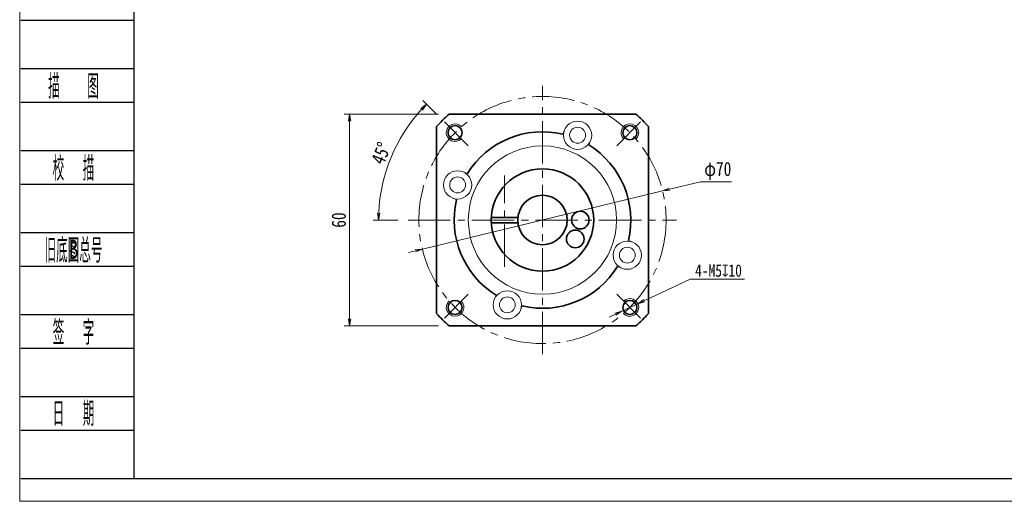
# Model space of a CAD drawing. Header units: millimetres. Extents: x -2 to 561, y 10 to 394.
# Tile 1 of 9: x 1 to 280, y 10 to 146. Entities that reach past the tile are written whole.
import ezdxf
from ezdxf.enums import TextEntityAlignment as Align

# ---------------------------------------------------------------- set-up
doc = ezdxf.new("R2010")
doc.units = ezdxf.units.MM
doc.linetypes.add('点画线', pattern=[18, 12, -2, 2, -2])
doc.layers.add('2细线层', color=4, linetype='Continuous')
doc.layers.add('6文字层', color=3, linetype='Continuous')
for name, color, linetype, lineweight in [('EB0_1', 7, 'Continuous', 35), ('中心线层', 1, '点画线', 18), ('图框_外框线', 7, 'Continuous', 18), ('尺寸线层', 3, 'Continuous', 18), ('粗实线层', 7, 'Continuous', 35), ('细实线层', 7, 'Continuous', 18)]:
    doc.layers.add(name, color=color, linetype=linetype, lineweight=lineweight)
doc.styles.add('PC_TEXTSTYLE', font='ISOCP.SHX', dxfattribs={"width": 0.707, "bigfont": 'GBCBIG.SHX'})
doc.styles.get("Standard").update_dxf_attribs({"font": 'SimSun.ttf'})
doc.styles.add('宋体', font='SimSun.ttf', dxfattribs={"width": 0.8})
doc.dimstyles.new('A水平标注$0', dxfattribs={"dimtxt": 3.5, "dimasz": 2, "dimexe": 1.5, "dimexo": 3, "dimgap": 1.1, "dimtad": 1, "dimtoh": 1, "dimdec": 4, "dimdsep": 46, "dimtxsty": '宋体', "dimblk": 'OPEN', "dimcen": 3, "dimclrd": 3, "dimclre": 3, "dimclrt": 6, "dimadec": 0, "dimazin": 0, "dimtm": 1e-09, "dimtfac": 1, "dimtdec": 4, "dimtix": 1, "dimtmove": 0, "dimatfit": 3, "dimldrblk": 'OPEN', "dimfxl": 0, "dimlwd": 13, "dimlwe": 13, "dimarcsym": 0})
doc.dimstyles.new('D直径标注φ25', dxfattribs={"dimtxt": 3.5, "dimasz": 2, "dimexe": 1, "dimexo": 3, "dimtad": 1, "dimtoh": 1, "dimdec": 1, "dimdsep": 46, "dimtxsty": '宋体', "dimblk": 'OPEN', "dimcen": 3, "dimclrd": 3, "dimclre": 3, "dimclrt": 130, "dimadec": 0, "dimazin": 0, "dimtm": 1e-09, "dimtfac": 1, "dimtdec": 1, "dimtmove": 0, "dimatfit": 0, "dimldrblk": 'OPEN', "dimfxl": 0, "dimlwd": 13, "dimlwe": 13, "dimarcsym": 0})
doc.dimstyles.new('螺孔(M8-7H)', dxfattribs={"dimtxt": 3.5, "dimasz": 2, "dimexe": 1.25, "dimexo": 3, "dimtad": 1, "dimtoh": 1, "dimdec": 4, "dimdsep": 46, "dimtxsty": '宋体', "dimblk": 'OPEN', "dimcen": 3, "dimclrd": 3, "dimclre": 3, "dimclrt": 2, "dimadec": 0, "dimazin": 0, "dimtm": 1e-09, "dimtfac": 1, "dimtdec": 4, "dimtmove": 0, "dimatfit": 3, "dimldrblk": 'OPEN', "dimfxl": 0, "dimlwd": 9, "dimlwe": 9, "dimarcsym": 0})

# ---------------------------------------------------------------- blocks, each defined once
blk = doc.blocks.new('_Open')
at = {"color": 0, "linetype": 'ByBlock', "lineweight": -2}
for p, q in [((-1, 0.17), (0, 0)), ((-1, -0.17), (0, 0)), ((0, 0), (-1, 0))]:
    blk.add_line(p, q, dxfattribs=at)
blk = doc.blocks.new('*D32')
at = {"layer": 'Defpoints', "color": 0, "transparency": 16777216}
for p in [(122.44, 119.6), (94.27, 59.6), (122.44, 59.6)]:
    blk.add_point(p, dxfattribs=at)
at = {"layer": '尺寸线层', "color": 3, "lineweight": 13, "transparency": 16777216}
for p, q in [((119.44, 119.6), (92.77, 119.6)), ((94.27, 117.6), (94.27, 61.6)), ((119.44, 59.6), (92.77, 59.6))]:
    blk.add_line(p, q, dxfattribs=at)
at = {"layer": '尺寸线层', "color": 3, "lineweight": 13, "transparency": 16777216, "xscale": 2, "yscale": 2, "zscale": 2}
for p, rotation in [((94.27, 119.6), 89.99999999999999), ((94.27, 59.6), 270)]:
    blk.add_blockref('_Open', p, dxfattribs=dict(at, rotation=rotation))
at = {"layer": '尺寸线层', "color": 6, "transparency": 16777216, "insert": (91.22, 89.6), "char_height": 4, "attachment_point": 5, "rotation": 90, "style": '宋体', "bg_fill": 3, "box_fill_scale": 1.1, "bg_fill_color": 257, "bg_fill_transparency": 0}
blk.add_mtext('60', dxfattribs=at)
blk = doc.blocks.new('*D33')
at = {"layer": 'Defpoints', "color": 0, "transparency": 16777216}
for p in [(121.12, 117.38), (127.85, 110.64), (110.89, 89.6), (186.89, 89.6)]:
    blk.add_point(p, dxfattribs=at)
at = {"layer": '尺寸线层', "color": 3, "lineweight": 13, "transparency": 16777216}
for p, q in [((118.99, 119.5), (115.01, 123.49)), ((107.89, 89.6), (100.97, 89.6))]:
    blk.add_line(p, q, dxfattribs=at)
blk.add_arc((148.89, 89.6), 46.42, 137.4688, 177.5312, dxfattribs=at)
at = {"layer": '尺寸线层', "color": 3, "lineweight": 13, "transparency": 16777216, "xscale": 2, "yscale": 2, "zscale": 2}
for p, rotation in [((116.07, 122.43), 46.23442076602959), ((102.47, 89.6), 268.7655792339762)]:
    blk.add_blockref('_Open', p, dxfattribs=dict(at, rotation=rotation))
at = {"layer": '尺寸线层', "color": 6, "transparency": 16777216, "insert": (103.21, 108.53), "char_height": 4, "attachment_point": 5, "rotation": 67.5, "style": '宋体', "bg_fill": 3, "box_fill_scale": 1.1, "bg_fill_color": 257, "bg_fill_transparency": 0}
blk.add_mtext('45%%d', dxfattribs=at)
at = {"layer": 'Defpoints', "color": 0, "transparency": 16777216}
blk.add_point((106.01, 107.37), dxfattribs=at)
blk = doc.blocks.new('*D34')
at = {"layer": 'Defpoints', "color": 0, "transparency": 16777216}
for p in [(182.91, 97.84), (114.88, 81.36)]:
    blk.add_point(p, dxfattribs=at)
at = {"layer": '尺寸线层', "color": 3, "lineweight": 13, "transparency": 16777216}
for p, q in [((193.64, 100.44), (184.85, 98.31)), ((202.45, 100.44), (193.64, 100.44)), ((114.88, 81.36), (182.91, 97.84)), ((112.93, 80.89), (110.99, 80.42))]:
    blk.add_line(p, q, dxfattribs=at)
at = {"layer": '尺寸线层', "color": 3, "lineweight": 13, "transparency": 16777216, "xscale": 2, "yscale": 2, "zscale": 2}
for p, rotation in [((182.91, 97.84), 193.6184846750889), ((114.88, 81.36), 13.61848467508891)]:
    blk.add_blockref('_Open', p, dxfattribs=dict(at, rotation=rotation))
at = {"layer": '尺寸线层', "color": 130, "transparency": 16777216, "insert": (198.55, 103.53), "char_height": 4, "attachment_point": 5, "style": '宋体', "bg_fill": 3, "box_fill_scale": 1.1, "bg_fill_color": 257, "bg_fill_transparency": 0}
blk.add_mtext('φ70', dxfattribs=at)
blk = doc.blocks.new('*D35')
at = {"color": 3, "lineweight": 9, "transparency": 16777216}
for p, q in [((190.76, 72.85), (177.72, 66.76)), ((206.09, 72.85), (190.76, 72.85)), ((171.38, 63.8), (175.91, 65.91)), ((169.56, 62.95), (167.75, 62.1))]:
    blk.add_line(p, q, dxfattribs=at)
at = {"layer": 'Defpoints', "color": 0, "transparency": 16777216}
for p in [(175.91, 65.91), (171.38, 63.8)]:
    blk.add_point(p, dxfattribs=at)
at = {"color": 3, "lineweight": 9, "transparency": 16777216, "xscale": 2, "yscale": 2, "zscale": 2}
for p, rotation in [((175.91, 65.91), 205.0349810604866), ((171.38, 63.8), 25.03498106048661)]:
    blk.add_blockref('_Open', p, dxfattribs=dict(at, rotation=rotation))
at = {"color": 2, "transparency": 16777216, "insert": (198.74, 75.26), "char_height": 3.5, "attachment_point": 5, "style": '宋体', "bg_fill": 3, "box_fill_scale": 1.1, "bg_fill_color": 257, "bg_fill_transparency": 0}
blk.add_mtext('4-M5{\\famgdt|b0|i0|c0|p0;x}{10}', dxfattribs=at)

msp = doc.modelspace()

# ---------------------------------------------------------------- linework, layer by layer
at = {"layer": '2细线层'}
for p, q in [((1.17758, 146.21534), (33.16937, 146.21534)), ((1.17758, 132.55041), (33.16937, 132.55041)), ((1.17758, 122.98496), (33.16937, 122.98496)), ((1.17758, 109.32003), (33.16937, 109.32003)), ((1.17758, 99.75458), (33.16937, 99.75458)), ((1.17758, 86.08965), (33.16937, 86.08965)), ((1.17758, 76.52421), (33.16937, 76.52421)), ((1.17758, 62.85928), (33.16937, 62.85928)), ((1.17758, 53.29383), (33.16937, 53.29383)), ((1.17758, 39.6289), (33.16937, 39.6289)), ((1.17758, 30.06345), (33.16937, 30.06345)), ((1.17758, 16.39852), (33.16937, 16.39852))]:
    msp.add_line(p, q, dxfattribs=at)
at = {"layer": 'EB0_1', "linetype": 'Continuous', "lineweight": 35}
for p, q in [((175.35009, 119.60279), (122.43506, 119.60279)), ((118.89258, 116.0603), (118.89258, 63.14527)), ((178.89258, 63.14527), (178.89258, 116.0603)), ((122.43506, 59.60279), (175.35009, 59.60279))]:
    msp.add_line(p, q, dxfattribs=at)
at = {"layer": 'EB0_1'}
for p, q in [((134.41199, 90.35279), (141.93287, 90.35279)), ((134.41199, 88.85279), (141.93287, 88.85279))]:
    msp.add_line(p, q, dxfattribs=at)
for centre, radius in [((148.89258, 89.60279), 14.5), ((148.89258, 89.60279), 7), ((159.61273, 89.60279), 2.5), ((158.1765, 84.24271), 2.5)]:
    msp.add_circle(centre, radius, dxfattribs=at)
for radius, start, end in [(40, 131.4096221, 138.5903779), (40, 41.4096221, 48.5903779), (25, 76.7068962, 148.2931038), (25, 346.7068962, 58.2931038), (25, 166.7068962, 238.2931038), (25, 256.7068962, 328.2931038), (40, 221.4096221, 228.5903779), (40, 311.4096221, 318.5903779)]:
    msp.add_arc((148.89258, 89.60279), radius, start, end, dxfattribs=at)
at = {"layer": '中心线层'}
for p, q in [((148.89258, 51.60279), (148.89258, 127.60279)), ((138.17243, 76.35279), (138.17243, 102.17279)), ((110.89258, 89.60279), (186.89258, 89.60279))]:
    msp.add_line(p, q, dxfattribs=at)
at = {"layer": '中心线层', "linetype": '点画线', "lineweight": 18}
for p, q in [((127.8527, 110.64267), (121.11585, 117.37951)), ((169.93246, 110.64267), (176.6693, 117.37951)), ((127.8527, 68.5629), (121.11585, 61.82606)), ((169.93246, 68.5629), (176.6693, 61.82606))]:
    msp.add_line(p, q, dxfattribs=at)
msp.add_circle((148.89258, 89.60279), 35, dxfattribs=at)
at = {"layer": '粗实线层'}
for centre in [(124.14384, 114.35152), (173.64132, 114.35152), (124.14384, 64.85405), (173.64132, 64.85405)]:
    msp.add_circle(centre, 2, dxfattribs=at)
at = {"layer": '粗实线层', "lineweight": 18}
for centre, start, end in [((124.14384, 114.35152), 42.9532869, 315), ((173.64132, 114.35152), 312.9532869, 225), ((173.64132, 64.85405), 222.9532869, 135), ((124.14384, 64.85405), 132.9532869, 45)]:
    msp.add_arc(centre, 2.5, start, end, dxfattribs=at)
at = {"layer": '细实线层'}
for p, q in [((155.14683, 115.15439), (154.64089, 113.93295)), ((162.53786, 112.09292), (162.03193, 110.87148)), ((126.40244, 103.24807), (127.62388, 102.74214)), ((123.34098, 95.85704), (124.56241, 95.3511)), ((174.44418, 83.34854), (173.22274, 83.85447)), ((171.38271, 75.9575), (170.16127, 76.46343)), ((135.24729, 67.11265), (135.75323, 68.33409)), ((142.63833, 64.05119), (143.14426, 65.27262))]:
    msp.add_line(p, q, dxfattribs=at)
for centre, radius in [((158.84235, 113.62365), 4), ((158.84235, 113.62365), 2.25), ((148.89258, 89.60279), 21), ((124.87171, 99.55256), 4), ((124.87171, 99.55256), 2.25), ((172.91345, 79.65302), 4), ((172.91345, 79.65302), 2.25), ((138.94281, 65.58192), 4), ((138.94281, 65.58192), 2.25)]:
    msp.add_circle(centre, radius, dxfattribs=at)

# ---------------------------------------------------------------- texts
at = {"layer": '6文字层', "color": 3, "style": 'PC_TEXTSTYLE'}
for s, width, p in [('描   图', 0.6667, (16.08821, 127.76768)), ('校  描', 0.667, (16.08821, 104.53731)), ('旧底图总号', 0.667, (16.08821, 81.30693)), ('签  字', 0.667, (16.08821, 58.07655)), ('日  期', 0.667, (16.09673, 34.98256))]:
    msp.add_text(s, height=6.832464, dxfattribs=dict(at, width=width)).set_placement(p, align=Align.MIDDLE)
at = {"layer": '6文字层', "width": 0.707}
msp.add_text('B', height=5.46597, dxfattribs=at).set_placement((16.08821, 81.30693), align=Align.MIDDLE)

# ---------------------------------------------------------------- next in the draw order: dimensions: what is measured, and where the dimension line sits
at = {"layer": '尺寸线层'}
dim = msp.add_linear_dim(base=(94.27435, 59.60279), p1=(122.43506, 119.60279), p2=(122.43506, 59.60279), angle=270, dimstyle='A水平标注$0', override={"dimtxt": 4, "dimblk": 'Open', "dimtfill": 1, "dimtfillclr": 256}, dxfattribs=at)
dim.commit()
dim.dimension.update_dxf_attribs({"geometry": '*D32', "text_midpoint": (91.21904, 89.60279)})

# ---------------------------------------------------------------- next in the draw order: dimensions: what is measured, and where the dimension line sits
dim = msp.add_angular_dim_2l(base=(106.00729, 107.36646), line1=((127.8527, 110.64267), (121.11585, 117.37951)), line2=((110.89258, 89.60279), (186.89258, 89.60279)), dimstyle='A水平标注$0', override={"dimtxt": 4, "dimblk": 'Open', "dimtfill": 1, "dimtfillclr": 256}, dxfattribs=at)
dim.commit()
dim.dimension.update_dxf_attribs({"geometry": '*D33', "text_midpoint": (103.2052, 108.52712)})

# ---------------------------------------------------------------- next in the draw order: dimensions: what is measured, and where the dimension line sits
dim = msp.add_diameter_dim_2p(p1=(114.8766, 81.36184), p2=(182.90856, 97.84373), dimstyle='D直径标注φ25', override={"dimtxt": 4, "dimgap": 1, "dimpost": 'φ<>'}, dxfattribs=at)
dim.commit()
dim.dimension.update_dxf_attribs({"geometry": '*D34', "text_midpoint": (193.64258, 100.44423), "dimtype": 163})

# ---------------------------------------------------------------- next in the draw order: linework, layer by layer
at = {"layer": '图框_外框线', "color": 3}
msp.add_lwpolyline([(0.85058, 9.93477), (543.80624, 9.93477), (543.80624, 393.88198), (0.85058, 393.88198)], close=True, dxfattribs=at)
at = {"layer": '图框_外框线', "color": 3, "lineweight": 25}
msp.add_lwpolyline([(33.16937, 16.39852), (537.34248, 16.39852), (537.34248, 387.41823), (33.16937, 387.41823)], close=True, dxfattribs=at)

# ---------------------------------------------------------------- next in the draw order: dimensions: what is measured, and where the dimension line sits
dim = msp.add_diameter_dim_2p(p1=(171.37619, 63.79612), p2=(175.90644, 65.91198), text='4-M<>{\\famgdt|b0|i0|c0|p0;x}{10}', dimstyle='螺孔(M8-7H)', override={"dimgap": 0.625, "dimtad": 1, "dimtih": 0, "dimtoh": 1, "dimdec": 4, "dimlfac": 1, "dimpost": '<>', "dimcen": 0, "dimse1": 0, "dimse2": 0, "dimsd1": 0, "dimsd2": 0, "dimtix": 0, "dimtofl": 1, "dimatfit": 3, "dimtvp": 0.1})
dim.commit()
dim.dimension.update_dxf_attribs({"geometry": '*D35', "text_midpoint": (198.73766, 72.84736), "dimtype": 163})

doc.saveas('drawing.dxf')
